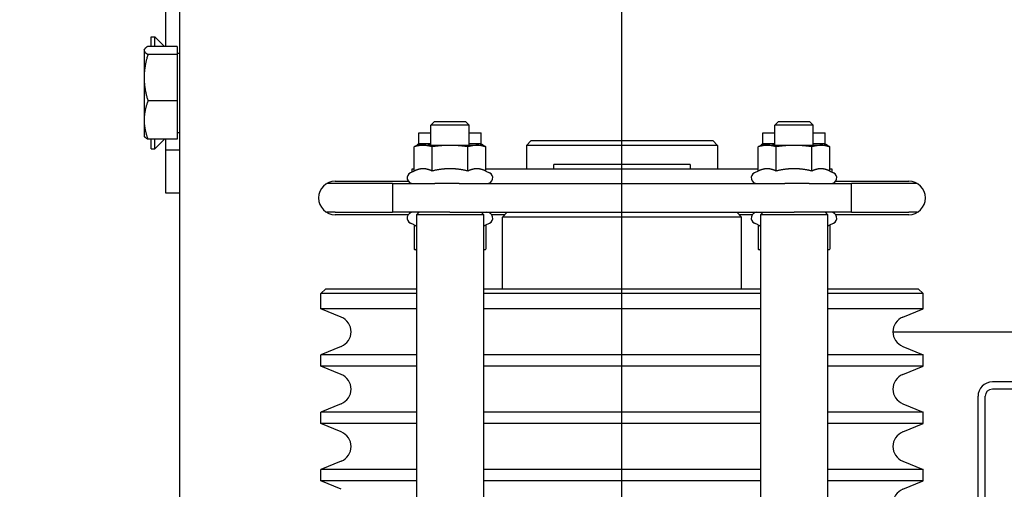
# Model space of a CAD drawing. Header units: millimetres. Extents: x 49320 to 60117, y -4209 to 20568.
# Tile 106 of 252: x 52256 to 52276, y 1728 to 1738. Entities that reach past the tile are written whole.
import ezdxf

# ---------------------------------------------------------------- set-up
doc = ezdxf.new("R2010")
doc.units = ezdxf.units.MM
doc.linetypes.add('ACAD_ISO10W100', pattern=[18.5, 12, -3, 0.5, -3])
doc.layers.add('_HD-KRESKOWANIE_PEŁNE', color=7, linetype='Continuous', lineweight=0, true_color=0xbfbfbf)
doc.layers.add('_mt_hatch żelbet', color=8, linetype='Continuous', lineweight=9)
for name, color, linetype in [('_mt_widok', 253, 'Continuous'), ('ARCATA', 4, 'Continuous'), ('ASSI', 3, 'ACAD_ISO10W100')]:
    doc.layers.add(name, color=color, linetype=linetype)

# ---------------------------------------------------------------- blocks, each defined once
blk = doc.blocks.new('WINDA 1 DZ')
at = {"layer": 'ARCATA', "color": 5, "true_color": 0x1414ff}
for p, q in [((22.625, 115.6), (22.625, 164.1)), ((22.325, 130.986), (22.325, 130.072)), ((22.025, 130.274), (22.101, 130.274)), ((22.025, 130.072), (22.025, 130.274)), ((22.101, 130.072), (22.101, 130.274)), ((22.303, 130.072), (22.101, 130.274)), ((22.565, 130.072), (21.955, 130.072)), ((22.565, 130.072), (22.565, 129.904)), ((21.875, 130), (21.882, 130.012)), ((21.875, 130), (21.875, 129.988)), ((21.875, 129.988), (21.875, 129.418)), ((22.565, 129.904), (21.955, 129.904)), ((22.565, 129.932), (22.625, 129.932)), ((22.565, 129.904), (22.565, 128.932)), ((21.875, 129.418), (21.875, 128.53)), ((22.565, 128.932), (21.955, 128.932)), ((22.565, 128.932), (22.565, 128.128)), ((21.875, 128.53), (21.875, 128.2)), ((27.952, 128.5), (27.875, 128.423)), ((28.675, 128.423), (27.875, 128.423)), ((27.875, 128), (27.875, 128.423)), ((27.952, 128.5), (28.598, 128.5)), ((28.598, 128.5), (28.675, 128.423)), ((28.675, 128), (28.675, 128.423)), ((35.152, 128.5), (35.075, 128.423)), ((35.875, 128.423), (35.075, 128.423)), ((35.075, 128), (35.075, 128.423)), ((35.152, 128.5), (35.798, 128.5)), ((35.798, 128.5), (35.875, 128.423)), ((35.875, 128), (35.875, 128.423)), ((21.875, 128.2), (21.882, 128.188)), ((22.565, 128.269), (22.625, 128.269)), ((27.625, 128.03), (27.625, 128.26)), ((27.625, 128.26), (27.875, 128.26)), ((28.675, 128.26), (28.925, 128.26)), ((28.925, 128.03), (28.925, 128.26)), ((34.825, 128.03), (34.825, 128.26)), ((34.825, 128.26), (35.075, 128.26)), ((35.875, 128.26), (36.125, 128.26)), ((36.125, 128.03), (36.125, 128.26)), ((22.565, 128.128), (21.955, 128.128)), ((22.025, 127.926), (22.025, 128.128)), ((22.101, 127.926), (22.101, 128.128)), ((22.303, 128.128), (22.101, 127.926)), ((22.325, 128.128), (22.325, 127.899)), ((27.625, 128), (27.524, 127.973)), ((27.524, 127.464), (27.524, 127.973)), ((27.625, 128.03), (27.593, 128.011)), ((27.794, 128.03), (27.625, 128.03)), ((27.712, 128), (27.625, 128)), ((28.275, 128), (27.712, 128)), ((27.875, 128.03), (27.794, 128.03)), ((27.9, 127.464), (27.9, 127.973)), ((28.838, 128), (28.275, 128)), ((28.65, 127.464), (28.65, 127.973)), ((28.894, 128.03), (28.675, 128.03)), ((28.925, 128), (28.838, 128)), ((28.925, 128.03), (28.894, 128.03)), ((28.925, 128.03), (28.957, 128.011)), ((28.925, 128), (29.026, 127.973)), ((29.026, 127.464), (29.026, 127.973)), ((29.975, 128.1), (29.875, 128)), ((29.875, 128), (29.875, 127.5)), ((33.875, 128), (29.875, 128)), ((29.975, 128.1), (33.775, 128.1)), ((33.775, 128.1), (33.875, 128)), ((33.875, 128), (33.875, 127.5)), ((34.825, 128), (34.724, 127.973)), ((34.724, 127.464), (34.724, 127.973)), ((34.825, 128.03), (34.793, 128.011)), ((34.994, 128.03), (34.825, 128.03)), ((34.912, 128), (34.825, 128)), ((35.475, 128), (34.912, 128)), ((35.075, 128.03), (34.994, 128.03)), ((35.1, 127.464), (35.1, 127.973)), ((36.038, 128), (35.475, 128)), ((35.85, 127.464), (35.85, 127.973)), ((36.094, 128.03), (35.875, 128.03)), ((36.125, 128), (36.038, 128)), ((36.125, 128.03), (36.094, 128.03)), ((36.125, 128.03), (36.157, 128.011)), ((36.125, 128), (36.226, 127.973)), ((36.226, 127.464), (36.226, 127.973)), ((22.025, 127.926), (22.101, 127.926)), ((22.325, 127.899), (22.325, 127.007)), ((22.625, 127.899), (22.325, 127.899)), ((30.447, 127.5), (30.447, 127.6)), ((33.303, 127.6), (30.447, 127.6)), ((33.303, 127.6), (33.303, 127.5)), ((27.524, 127.464), (27.449, 127.429)), ((27.475, 127.5), (27.475, 127.441)), ((27.524, 127.5), (27.475, 127.5)), ((34.724, 127.5), (29.026, 127.5)), ((29.026, 127.464), (29.101, 127.429)), ((34.724, 127.464), (34.649, 127.429)), ((36.275, 127.5), (36.226, 127.5)), ((36.226, 127.464), (36.301, 127.429)), ((36.275, 127.441), (36.275, 127.5)), ((25.875, 127.2), (25.695, 127.2)), ((25.875, 127.25), (27.403, 127.25)), ((27.075, 127.2), (25.875, 127.2)), ((27.075, 127.2), (27.959, 127.2)), ((27.075, 127.2), (27.075, 126.6)), ((27.475, 127.203), (27.475, 127.2)), ((28.47, 127.2), (27.959, 127.2)), ((28.47, 127.2), (35.28, 127.2)), ((35.791, 127.2), (35.28, 127.2)), ((35.791, 127.2), (36.675, 127.2)), ((36.275, 127.2), (36.275, 127.203)), ((36.347, 127.25), (37.875, 127.25)), ((36.675, 126.6), (36.675, 127.2)), ((37.875, 127.2), (36.675, 127.2)), ((38.055, 127.2), (37.875, 127.2)), ((22.325, 127.007), (22.625, 127.007)), ((25.875, 126.6), (25.695, 126.6)), ((25.875, 126.6), (27.075, 126.6)), ((27.403, 126.55), (25.875, 126.55)), ((28.275, 126.6), (27.075, 126.6)), ((27.625, 126.6), (27.575, 126.55)), ((27.575, 126.55), (27.575, 115.65)), ((28.975, 126.55), (27.575, 126.55)), ((28.275, 126.6), (35.475, 126.6)), ((28.925, 126.6), (28.975, 126.55)), ((28.975, 126.55), (28.975, 115.65)), ((29.425, 126.55), (29.147, 126.55)), ((29.475, 126.6), (29.375, 126.5)), ((34.275, 126.6), (34.375, 126.5)), ((34.603, 126.55), (34.325, 126.55)), ((34.825, 126.6), (34.775, 126.55)), ((36.175, 126.55), (34.775, 126.55)), ((34.775, 126.55), (34.775, 115.65)), ((36.675, 126.6), (35.475, 126.6)), ((36.125, 126.6), (36.175, 126.55)), ((36.175, 126.55), (36.175, 115.65)), ((37.875, 126.55), (36.347, 126.55)), ((36.675, 126.6), (37.875, 126.6)), ((38.055, 126.6), (37.875, 126.6)), ((27.524, 126.336), (27.449, 126.371)), ((27.524, 126.336), (27.524, 125.827)), ((29.026, 126.336), (29.101, 126.371)), ((29.026, 126.336), (29.026, 125.827)), ((29.375, 125), (29.375, 126.5)), ((34.375, 126.5), (29.375, 126.5)), ((34.375, 125), (34.375, 126.5)), ((34.724, 126.336), (34.649, 126.371)), ((34.724, 126.336), (34.724, 125.827)), ((36.226, 126.336), (36.301, 126.371)), ((36.226, 126.336), (36.226, 125.827)), ((27.575, 125.813), (27.524, 125.827)), ((28.975, 125.813), (29.026, 125.827)), ((34.775, 125.813), (34.724, 125.827)), ((36.175, 125.813), (36.226, 125.827)), ((25.675, 125), (25.575, 124.9)), ((27.575, 124.9), (25.575, 124.9)), ((25.575, 124.581), (25.575, 124.9)), ((25.675, 125), (27.575, 125)), ((28.975, 125), (34.775, 125)), ((34.775, 124.9), (28.975, 124.9)), ((36.175, 125), (38.075, 125)), ((38.175, 124.9), (36.175, 124.9)), ((38.075, 125), (38.175, 124.9)), ((38.175, 124.581), (38.175, 124.9)), ((27.575, 124.581), (25.575, 124.581)), ((26.001, 124.405), (25.575, 124.581)), ((34.775, 124.581), (28.975, 124.581)), ((38.175, 124.581), (36.175, 124.581)), ((37.749, 124.405), (38.175, 124.581)), ((37.545, 124.1), (40.525, 124.1)), ((26.001, 123.795), (25.575, 123.619)), ((37.749, 123.795), (38.175, 123.619)), ((27.575, 123.619), (25.575, 123.619)), ((25.575, 123.381), (25.575, 123.619)), ((34.775, 123.619), (28.975, 123.619)), ((38.175, 123.619), (36.175, 123.619)), ((38.175, 123.381), (38.175, 123.619)), ((27.575, 123.381), (25.575, 123.381)), ((26.001, 123.205), (25.575, 123.381)), ((34.775, 123.381), (28.975, 123.381)), ((38.175, 123.381), (36.175, 123.381)), ((37.749, 123.205), (38.175, 123.381)), ((43.025, 123.05), (39.625, 123.05)), ((43.025, 122.9), (39.625, 122.9)), ((39.325, 110.474), (39.325, 122.75)), ((39.475, 110.474), (39.475, 122.75)), ((26.001, 122.595), (25.575, 122.419)), ((25.575, 122.181), (25.575, 122.419)), ((27.575, 122.419), (25.575, 122.419)), ((34.775, 122.419), (28.975, 122.419)), ((38.175, 122.419), (36.175, 122.419)), ((37.749, 122.595), (38.175, 122.419)), ((38.175, 122.181), (38.175, 122.419)), ((27.575, 122.181), (25.575, 122.181)), ((26.001, 122.005), (25.575, 122.181)), ((34.775, 122.181), (28.975, 122.181)), ((38.175, 122.181), (36.175, 122.181)), ((37.749, 122.005), (38.175, 122.181)), ((26.001, 121.395), (25.575, 121.219)), ((37.749, 121.395), (38.175, 121.219)), ((27.575, 121.219), (25.575, 121.219)), ((25.575, 120.981), (25.575, 121.219)), ((34.775, 121.219), (28.975, 121.219)), ((38.175, 121.219), (36.175, 121.219)), ((38.175, 120.981), (38.175, 121.219)), ((27.575, 120.981), (25.575, 120.981)), ((26.001, 120.805), (25.575, 120.981)), ((34.775, 120.981), (28.975, 120.981)), ((38.175, 120.981), (36.175, 120.981)), ((37.749, 120.805), (38.175, 120.981))]:
    blk.add_line(p, q, dxfattribs=at)
for centre, radius, start, end in [((27.5, 127.32), 0.12, 115, 270), ((29.05, 127.32), 0.12, 270, 65), ((34.7, 127.32), 0.12, 115, 270), ((36.25, 127.32), 0.12, 270, 65), ((25.875, 126.9), 0.35, 90, 270), ((37.875, 126.9), 0.35, 270, 90), ((27.5, 126.48), 0.12, 90, 245), ((29.05, 126.48), 0.12, 295, 90), ((34.7, 126.48), 0.12, 90, 245), ((36.25, 126.48), 0.12, 295, 90), ((25.875, 124.1), 0.33, 292.5, 67.5), ((37.875, 124.1), 0.33, 112.5, 247.5), ((25.875, 122.9), 0.33, 292.5, 67.5), ((37.875, 122.9), 0.33, 112.5, 247.5), ((39.625, 122.75), 0.3, 90, 180), ((39.625, 122.75), 0.15, 90, 180), ((25.875, 121.7), 0.33, 292.5, 67.5), ((37.875, 121.7), 0.33, 112.5, 247.5), ((37.875, 120.5), 0.33, 112.5, 247.5)]:
    blk.add_arc(centre, radius, start, end, dxfattribs=at)
for points, weights in [([(21.955, 130.072), (21.875, 130.027), (21.875, 129.988)], [1, 1.0379548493, 1]), ([(21.875, 129.988), (21.875, 129.949), (21.955, 129.904)], [1, 1.0379548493, 1]), ([(21.955, 129.904), (21.875, 129.644), (21.875, 129.418)], [1, 1.0379548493, 1]), ([(21.875, 129.418), (21.875, 129.193), (21.955, 128.932)], [1, 1.0379548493, 1]), ([(21.955, 128.932), (21.875, 128.717), (21.875, 128.53)], [1, 1.0379548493, 1]), ([(21.875, 128.53), (21.875, 128.343), (21.955, 128.128)], [1, 1.0379548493, 1]), ([(21.955, 128.128), (21.898, 128.16), (21.882, 128.188)], [1, 1.02672726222, 1.01581261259]), ([(27.712, 128), (27.625, 128), (27.524, 127.973)], [1, 1.0379548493, 1]), ([(27.55, 127.98), (27.572, 128), (27.593, 128.011)], [1.00489870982, 1.01656823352, 1.01856515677]), ([(27.794, 128.03), (27.694, 128.03), (27.584, 127.989)], [1, 1.03202748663, 1.01000338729]), ([(27.9, 127.973), (27.799, 128), (27.712, 128)], [1, 1.0379548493, 1]), ([(27.875, 128.024), (27.834, 128.03), (27.794, 128.03)], [1.0169156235, 1.01272221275, 1]), ([(28.275, 128), (28.101, 128), (27.9, 127.973)], [1, 1.0379548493, 1]), ([(28.65, 127.973), (28.449, 128), (28.275, 128)], [1, 1.0379548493, 1]), ([(28.838, 128), (28.751, 128), (28.65, 127.973)], [1, 1.0379548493, 1]), ([(28.894, 128.03), (28.855, 128.03), (28.813, 128)], [1, 1.0274943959, 1.01515505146]), ([(29.026, 127.973), (28.925, 128), (28.838, 128)], [1, 1.0379548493, 1]), ([(29, 127.98), (28.944, 128.03), (28.894, 128.03)], [1.00489870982, 1.03532299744, 1]), ([(34.912, 128), (34.825, 128), (34.724, 127.973)], [1, 1.0379548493, 1]), ([(34.75, 127.98), (34.772, 128), (34.793, 128.011)], [1.00489870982, 1.01656823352, 1.01856515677]), ([(34.994, 128.03), (34.894, 128.03), (34.784, 127.989)], [1, 1.03202748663, 1.01000338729]), ([(35.1, 127.973), (34.999, 128), (34.912, 128)], [1, 1.0379548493, 1]), ([(35.075, 128.024), (35.034, 128.03), (34.994, 128.03)], [1.0169156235, 1.01272221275, 1]), ([(35.475, 128), (35.301, 128), (35.1, 127.973)], [1, 1.0379548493, 1]), ([(35.85, 127.973), (35.649, 128), (35.475, 128)], [1, 1.0379548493, 1]), ([(36.038, 128), (35.951, 128), (35.85, 127.973)], [1, 1.0379548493, 1]), ([(36.094, 128.03), (36.055, 128.03), (36.013, 128)], [1, 1.0274943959, 1.01515505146]), ([(36.226, 127.973), (36.125, 128), (36.038, 128)], [1, 1.0379548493, 1]), ([(36.2, 127.98), (36.144, 128.03), (36.094, 128.03)], [1.00489870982, 1.03532299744, 1]), ([(27.712, 127.511), (27.625, 127.511), (27.524, 127.464)], [1, 1.05008356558, 1.02350695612]), ([(27.9, 127.464), (27.799, 127.511), (27.712, 127.511)], [1.02350695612, 1.05008356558, 1]), ([(28.275, 127.511), (28.101, 127.511), (27.9, 127.464)], [1, 1.05008356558, 1.02350695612]), ([(28.65, 127.464), (28.449, 127.511), (28.275, 127.511)], [1.02350695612, 1.05008356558, 1]), ([(28.838, 127.511), (28.751, 127.511), (28.65, 127.464)], [1, 1.05008356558, 1.02350695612]), ([(29.026, 127.464), (28.925, 127.511), (28.838, 127.511)], [1.02350695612, 1.05008356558, 1]), ([(34.912, 127.511), (34.825, 127.511), (34.724, 127.464)], [1, 1.05008356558, 1.02350695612]), ([(35.1, 127.464), (34.999, 127.511), (34.912, 127.511)], [1.02350695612, 1.05008356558, 1]), ([(35.475, 127.511), (35.301, 127.511), (35.1, 127.464)], [1, 1.05008356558, 1.02350695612]), ([(35.85, 127.464), (35.649, 127.511), (35.475, 127.511)], [1.02350695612, 1.05008356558, 1]), ([(36.038, 127.511), (35.951, 127.511), (35.85, 127.464)], [1, 1.05008356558, 1.02350695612]), ([(36.226, 127.464), (36.125, 127.511), (36.038, 127.511)], [1.02350695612, 1.05008356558, 1]), ([(27.524, 126.336), (27.551, 126.324), (27.575, 126.315)], [1.02350695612, 1.03026474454, 1.032065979]), ([(28.975, 126.315), (28.999, 126.324), (29.026, 126.336)], [1.032065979, 1.03026474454, 1.02350695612]), ([(34.724, 126.336), (34.751, 126.324), (34.775, 126.315)], [1.02350695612, 1.03026474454, 1.032065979]), ([(36.175, 126.315), (36.199, 126.324), (36.226, 126.336)], [1.032065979, 1.03026474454, 1.02350695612]), ([(27.524, 125.827), (27.551, 125.82), (27.575, 125.815)], [1, 1.00956762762, 1.01431165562]), ([(28.975, 125.815), (28.999, 125.82), (29.026, 125.827)], [1.01431165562, 1.00956762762, 1]), ([(34.724, 125.827), (34.751, 125.82), (34.775, 125.815)], [1, 1.00956762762, 1.01431165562]), ([(36.175, 125.815), (36.199, 125.82), (36.226, 125.827)], [1.01431165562, 1.00956762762, 1])]:
    blk.add_rational_spline(points, weights, degree=2, dxfattribs=at)
at = {"layer": 'ASSI', "color": 5, "ltscale": 5, "true_color": 0x1414ff}
blk.add_line((31.875, 104.327), (31.875, 179.282), dxfattribs=at)

msp = doc.modelspace()

# ---------------------------------------------------------------- hatches: boundary and pattern name
at = {"layer": '_HD-KRESKOWANIE_PEŁNE', "ltscale": 3, "transparency": 33554687}
h = msp.add_hatch(color=256, dxfattribs=at)
h.dxf.hatch_style = 1
edge = h.paths.add_edge_path()
edge.add_line((52199.576, 1778.535), (52199.576, 1766.535))
edge.add_line((52199.576, 1766.535), (52199.576, 1582.535))
edge.add_line((52199.576, 1582.535), (52199.576, 1570.535))
edge.add_line((52199.576, 1570.535), (52199.576, 1535.774))
edge.add_line((52199.576, 1535.774), (52199.576, 1373.933))
edge.add_line((52199.576, 1373.933), (52240.576, 1373.933))
edge.add_line((52240.576, 1373.933), (52271.076, 1373.933))
edge.add_line((52271.076, 1373.933), (52271.076, 1337.933))
edge.add_line((52271.076, 1337.933), (52250.076, 1337.933))
edge.add_line((52250.076, 1337.933), (52235.076, 1337.933))
edge.add_line((52235.076, 1337.933), (52207.576, 1337.933))
edge.add_line((52207.576, 1337.933), (52207.576, 1330.933))
edge.add_line((52207.576, 1330.933), (52159.576, 1330.933))
edge.add_line((52159.576, 1330.933), (52159.576, 1337.933))
edge.add_line((52159.576, 1337.933), (52127.576, 1337.933))
edge.add_line((52127.576, 1337.933), (52127.576, 1343.933))
edge.add_line((52127.576, 1343.933), (52127.576, 1349.933))
edge.add_line((52127.576, 1349.933), (52127.576, 1365.933))
edge.add_line((52127.576, 1365.933), (52127.576, 1381.933))
edge.add_line((52127.576, 1381.933), (52157.576, 1381.933))
edge.add_line((52157.576, 1381.933), (52157.576, 1467.933))
edge.add_line((52157.576, 1467.933), (52157.576, 1479.933))
edge.add_line((52157.576, 1479.933), (52157.576, 1535.774))
edge.add_line((52157.576, 1535.774), (52157.576, 1556.933))
edge.add_line((52157.576, 1556.933), (52157.445, 1556.933))
edge.add_line((52157.445, 1556.933), (52157.445, 1568.933))
edge.add_line((52157.445, 1568.933), (52157.576, 1575.05))
edge.add_line((52157.576, 1575.05), (52157.576, 1611.933))
edge.add_line((52157.576, 1611.933), (52157.576, 1618.05))
edge.add_line((52157.576, 1618.05), (52157.576, 1654.933))
edge.add_line((52157.576, 1654.933), (52157.576, 1666.933))
edge.add_line((52157.576, 1666.933), (52157.576, 1699.182))
edge.add_line((52157.576, 1699.182), (52157.576, 1766.535))
edge.add_line((52157.576, 1766.535), (52157.576, 1766.933))
edge.add_line((52157.576, 1766.933), (52157.576, 1778.535))
edge.add_line((52157.576, 1863.933), (52199.576, 1863.933))
h.paths.add_polyline_path([(52096.576, 2016.933), (52099.576, 2016.933), (52099.576, 2004.933), (52099.576, 1989.933), (52102.576, 1989.933), (52157.576, 1989.933), (52157.576, 1964.933), (52199.576, 1964.933), (52199.576, 1989.933), (52252.576, 1989.933), (52255.576, 1989.933), (52255.576, 2004.933), (52255.576, 2016.933), (52258.576, 2016.933), (52258.576, 2044.933), (52255.576, 2044.933), (52252.576, 2044.933), (52102.576, 2044.933), (52099.576, 2044.933), (52096.576, 2044.933)])
at = {"layer": '_mt_hatch żelbet', "ltscale": 2, "transparency": 33554687}
h = msp.add_hatch(dxfattribs=at)
h.set_pattern_fill('ANSI36', color=8)
h.set_pattern_definition([(45, (55916.924, 5082.696), (1.683798, 6.173926), [7.9375, -1.5875, 0, -1.5875])])
edge = h.paths.add_edge_path()
edge.add_line((52283.322, 1621.933), (52251.576, 1621.933))
edge.add_line((52251.576, 1621.933), (52251.576, 1704.333))
edge.add_line((52251.576, 1704.333), (52249.726, 1704.333))
edge.add_line((52249.726, 1704.333), (52249.676, 1704.383))
edge.add_arc((52249.626, 1704.383), 0.05, 0, 90)
edge.add_line((52249.626, 1704.433), (52247.126, 1704.433))
edge.add_line((52247.126, 1704.433), (52247.126, 1704.358))
edge.add_line((52247.126, 1704.358), (52247.101, 1704.333))
edge.add_line((52247.101, 1704.333), (52246.901, 1704.333))
edge.add_line((52246.901, 1704.333), (52246.876, 1704.358))
edge.add_line((52246.876, 1704.358), (52246.876, 1704.433))
edge.add_line((52246.876, 1704.433), (52246.826, 1704.433))
edge.add_line((52246.826, 1704.433), (52246.826, 1705.433))
edge.add_line((52246.826, 1705.433), (52246.876, 1705.433))
edge.add_line((52246.876, 1705.433), (52246.876, 1705.508))
edge.add_line((52246.876, 1705.508), (52246.901, 1705.533))
edge.add_line((52246.901, 1705.533), (52247.101, 1705.533))
edge.add_line((52247.101, 1705.533), (52247.126, 1705.508))
edge.add_line((52247.126, 1705.508), (52247.126, 1705.433))
edge.add_line((52247.126, 1705.433), (52249.626, 1705.433))
edge.add_arc((52249.626, 1705.483), 0.05, 270, 360)
edge.add_line((52249.676, 1705.483), (52249.726, 1705.533))
edge.add_line((52249.726, 1705.533), (52251.576, 1705.533))
edge.add_line((52251.576, 1705.533), (52251.576, 1712.333))
edge.add_line((52251.576, 1712.333), (52249.726, 1712.333))
edge.add_line((52249.726, 1712.333), (52249.676, 1712.383))
edge.add_arc((52249.626, 1712.383), 0.05, 0, 90)
edge.add_line((52249.626, 1712.433), (52247.126, 1712.433))
edge.add_line((52247.126, 1712.433), (52247.126, 1712.358))
edge.add_line((52247.126, 1712.358), (52247.101, 1712.333))
edge.add_line((52247.101, 1712.333), (52246.901, 1712.333))
edge.add_line((52246.901, 1712.333), (52246.876, 1712.358))
edge.add_line((52246.876, 1712.358), (52246.876, 1712.433))
edge.add_line((52246.876, 1712.433), (52246.826, 1712.433))
edge.add_line((52246.826, 1712.433), (52246.826, 1712.308))
edge.add_arc((52246.801, 1712.308), 0.025, 270, 360, ccw=False)
edge.add_line((52246.801, 1712.283), (52245.451, 1712.283))
edge.add_arc((52245.451, 1712.308), 0.025, 180, 270, ccw=False)
edge.add_line((52245.426, 1712.33), (52245.426, 1712.429))
edge.add_line((52245.426, 1712.429), (52244.192, 1712.333))
edge.add_arc((52244.176, 1712.532), 0.2, 180, 274.4517, ccw=False)
edge.add_line((52243.976, 1712.532), (52243.976, 1713.334))
edge.add_arc((52244.176, 1713.334), 0.2, 85.5483, 180, ccw=False)
edge.add_line((52244.192, 1713.533), (52245.426, 1713.437))
edge.add_line((52245.426, 1713.437), (52245.426, 1713.557))
edge.add_arc((52245.451, 1713.558), 0.025, 90, 180, ccw=False)
edge.add_line((52245.451, 1713.583), (52246.801, 1713.583))
edge.add_arc((52246.801, 1713.558), 0.025, 0, 90, ccw=False)
edge.add_line((52246.826, 1713.558), (52246.826, 1713.433))
edge.add_line((52246.826, 1713.433), (52246.876, 1713.433))
edge.add_line((52246.876, 1713.433), (52246.876, 1713.508))
edge.add_line((52246.876, 1713.508), (52246.901, 1713.533))
edge.add_line((52246.901, 1713.533), (52247.101, 1713.533))
edge.add_line((52247.101, 1713.533), (52247.126, 1713.508))
edge.add_line((52247.126, 1713.508), (52247.126, 1713.433))
edge.add_line((52247.126, 1713.433), (52249.626, 1713.433))
edge.add_arc((52249.626, 1713.483), 0.05, 270, 360)
edge.add_line((52249.676, 1713.483), (52249.726, 1713.533))
edge.add_line((52249.726, 1713.533), (52251.576, 1713.533))
edge.add_line((52251.576, 1713.533), (52251.576, 1778.683))
edge.add_line((52251.576, 1778.683), (52249.726, 1778.683))
edge.add_line((52249.726, 1778.683), (52249.676, 1778.733))
edge.add_arc((52249.626, 1778.733), 0.05, 0, 90)
edge.add_line((52249.626, 1778.783), (52247.126, 1778.783))
edge.add_line((52247.126, 1778.783), (52247.126, 1778.708))
edge.add_line((52247.126, 1778.708), (52247.101, 1778.683))
edge.add_line((52247.101, 1778.683), (52246.901, 1778.683))
edge.add_line((52246.901, 1778.683), (52246.876, 1778.708))
edge.add_line((52246.876, 1778.708), (52246.876, 1778.783))
edge.add_line((52246.876, 1778.783), (52246.826, 1778.783))
edge.add_line((52246.826, 1778.783), (52246.826, 1778.658))
edge.add_arc((52246.801, 1778.658), 0.025, 270, 360, ccw=False)
edge.add_line((52246.801, 1778.633), (52245.451, 1778.633))
edge.add_arc((52245.451, 1778.658), 0.025, 180, 270, ccw=False)
edge.add_line((52245.426, 1778.658), (52245.426, 1778.779))
edge.add_line((52245.426, 1778.779), (52244.692, 1778.683))
edge.add_arc((52244.676, 1778.882), 0.2, 180, 274.4517, ccw=False)
edge.add_line((52244.476, 1778.882), (52244.476, 1779.684))
edge.add_arc((52244.676, 1779.684), 0.2, 85.5483, 180, ccw=False)
edge.add_line((52244.692, 1779.883), (52245.426, 1779.787))
edge.add_line((52245.426, 1779.787), (52245.426, 1779.908))
edge.add_arc((52245.451, 1779.908), 0.025, 90, 180, ccw=False)
edge.add_line((52245.451, 1779.933), (52246.801, 1779.933))
edge.add_arc((52246.801, 1779.908), 0.025, 0, 90, ccw=False)
edge.add_line((52246.826, 1779.908), (52246.826, 1779.783))
edge.add_line((52246.826, 1779.783), (52246.876, 1779.783))
edge.add_line((52246.876, 1779.783), (52246.876, 1779.858))
edge.add_line((52246.876, 1779.858), (52246.901, 1779.883))
edge.add_line((52246.901, 1779.883), (52247.101, 1779.883))
edge.add_line((52247.101, 1779.883), (52247.126, 1779.858))
edge.add_line((52247.126, 1779.858), (52247.126, 1779.783))
edge.add_line((52247.126, 1779.783), (52249.626, 1779.783))
edge.add_arc((52249.626, 1779.833), 0.05, 270, 360)
edge.add_line((52249.676, 1779.833), (52249.726, 1779.883))
edge.add_line((52249.726, 1779.883), (52251.576, 1779.883))
edge.add_line((52251.576, 1779.883), (52251.576, 1788.783))
edge.add_line((52251.576, 1788.783), (52249.726, 1788.783))
edge.add_line((52249.726, 1788.783), (52249.676, 1788.833))
edge.add_arc((52249.626, 1788.833), 0.05, 0, 90)
edge.add_line((52249.626, 1788.883), (52247.126, 1788.883))
edge.add_line((52247.126, 1788.883), (52247.126, 1788.808))
edge.add_line((52247.126, 1788.808), (52247.101, 1788.783))
edge.add_line((52247.101, 1788.783), (52246.901, 1788.783))
edge.add_line((52246.901, 1788.783), (52246.876, 1788.808))
edge.add_line((52246.876, 1788.808), (52246.876, 1788.883))
edge.add_line((52246.876, 1788.883), (52246.826, 1788.883))
edge.add_line((52246.826, 1788.883), (52246.826, 1788.758))
edge.add_arc((52246.801, 1788.758), 0.025, 270, 360, ccw=False)
edge.add_line((52246.801, 1788.733), (52246.445, 1788.733))
edge.add_spline(control_points=[(52246.436, 1788.744), (52246.436, 1788.744), (52246.436, 1788.744), (52246.436, 1788.744), (52246.435, 1788.745), (52246.432, 1788.746), (52246.429, 1788.746), (52246.422, 1788.748), (52246.418, 1788.749), (52246.407, 1788.75), (52246.401, 1788.751), (52246.389, 1788.752), (52246.382, 1788.752), (52246.376, 1788.752)], knot_values=[0.024008, 0.024008, 0.024008, 0.024008, 0.028269, 0.028269, 0.039404, 0.039404, 0.055597, 0.055597, 0.075883, 0.075883, 0.097542, 0.097542, 0.117485, 0.117485, 0.117485, 0.117485], degree=3, periodic=0)
edge.add_line((52246.376, 1788.752), (52245.576, 1788.752))
edge.add_spline(control_points=[(52245.576, 1788.735), (52245.57, 1788.735), (52245.565, 1788.735), (52245.545, 1788.735), (52245.532, 1788.735), (52245.507, 1788.736), (52245.496, 1788.737), (52245.475, 1788.74), (52245.465, 1788.742), (52245.451, 1788.747), (52245.445, 1788.75), (52245.436, 1788.757), (52245.433, 1788.761), (52245.428, 1788.771), (52245.426, 1788.777), (52245.426, 1788.783)], knot_values=[0, 0, 0, 0, 0.0173, 0.0173, 0.057137, 0.057137, 0.096974, 0.096974, 0.13681, 0.13681, 0.163111, 0.163111, 0.180869, 0.180869, 0.199184, 0.199184, 0.199184, 0.199184], degree=3, periodic=0)
edge.add_line((52245.426, 1788.783), (52245.426, 1788.879))
edge.add_line((52245.426, 1788.879), (52244.692, 1788.783))
edge.add_arc((52244.676, 1788.982), 0.2, 180, 274.4517, ccw=False)
edge.add_line((52244.476, 1788.982), (52244.476, 1789.784))
edge.add_arc((52244.676, 1789.784), 0.2, 85.5483, 180, ccw=False)
edge.add_line((52244.692, 1789.983), (52245.426, 1789.887))
edge.add_line((52245.426, 1789.887), (52245.426, 1790.008))
edge.add_arc((52245.451, 1790.008), 0.025, 90, 180, ccw=False)
edge.add_line((52245.451, 1790.033), (52246.801, 1790.033))
edge.add_arc((52246.801, 1790.008), 0.025, 0, 90, ccw=False)
edge.add_line((52246.826, 1790.008), (52246.826, 1789.883))
edge.add_line((52246.826, 1789.883), (52246.876, 1789.883))
edge.add_line((52246.876, 1789.883), (52246.876, 1789.958))
edge.add_line((52246.876, 1789.958), (52246.901, 1789.983))
edge.add_line((52246.901, 1789.983), (52247.101, 1789.983))
edge.add_line((52247.101, 1789.983), (52247.126, 1789.958))
edge.add_line((52247.126, 1789.958), (52247.126, 1789.883))
edge.add_line((52247.126, 1789.883), (52249.626, 1789.883))
edge.add_arc((52249.626, 1789.933), 0.05, 270, 360)
edge.add_line((52249.676, 1789.933), (52249.726, 1789.983))
edge.add_line((52249.726, 1789.983), (52251.576, 1789.983))
edge.add_line((52251.576, 1789.983), (52251.576, 1815.933))
edge.add_line((52251.576, 1815.933), (52283.322, 1815.933))
edge.add_line((52283.322, 1815.933), (52283.322, 1830.832))
edge.add_line((52283.322, 1830.832), (52236.576, 1830.832))
edge.add_line((52236.576, 1830.832), (52236.576, 1606.933))
edge.add_line((52236.576, 1606.933), (52283.322, 1606.933))
edge.add_line((52283.322, 1606.933), (52283.322, 1621.933))
h.paths.add_polyline_path([(52431.576, 1830.832), (52283.322, 1830.832), (52283.322, 1815.933), (52416.576, 1815.933), (52416.571, 1715.833), (52416.571, 1716.733), (52415.301, 1716.733), (52414.901, 1716.733), (52415.901, 1715.733), (52415.901, 1702.133), (52414.901, 1701.133), (52415.301, 1701.133), (52416.571, 1701.133), (52416.576, 1702.033), (52416.576, 1632.933), (52431.576, 1617.933)])
h.paths.add_polyline_path([(52394.776, 1630.287), (52434.376, 1630.287)])
h.paths.add_polyline_path([(52431.576, 1606.933), (52431.576, 1617.933), (52416.576, 1632.933), (52416.576, 1621.933), (52409.576, 1621.933), (52409.576, 1606.933)])
edge = h.paths.add_edge_path(flags=16)
edge.add_spline(control_points=[(52245.438, 1705.545), (52245.438, 1705.546), (52245.439, 1705.546), (52245.445, 1705.553), (52245.453, 1705.557), (52245.46, 1705.56)], knot_values=[0.127222, 0.127222, 0.127222, 0.127222, 0.129604, 0.129604, 0.161729, 0.161729, 0.161729, 0.161729], degree=3, periodic=0)
edge = h.paths.add_edge_path(flags=16)
edge.add_arc((52244.176, 1704.532), 0.2, 180, 274.4517, ccw=False)
edge.add_line((52243.976, 1704.532), (52243.976, 1705.334))
edge.add_arc((52244.176, 1705.334), 0.2, 85.5483, 180, ccw=False)
edge.add_line((52244.192, 1705.533), (52245.426, 1705.437))
edge.add_line((52245.426, 1705.437), (52245.426, 1704.836))
edge.add_spline(control_points=[(52245.426, 1704.836), (52245.426, 1704.836), (52245.426, 1704.835), (52245.426, 1704.819), (52245.429, 1704.804), (52245.438, 1704.774), (52245.445, 1704.76), (52245.461, 1704.738), (52245.468, 1704.73), (52245.476, 1704.723)], knot_values=[0.091168, 0.091168, 0.091168, 0.091168, 0.092523, 0.092523, 0.132421, 0.132421, 0.171812, 0.171812, 0.199493, 0.199493, 0.199493, 0.199493], degree=3, periodic=0)
edge.add_spline(control_points=[(52245.476, 1704.723), (52245.48, 1704.72), (52245.483, 1704.717), (52245.5, 1704.705), (52245.514, 1704.698), (52245.544, 1704.688), (52245.56, 1704.686), (52245.576, 1704.686)], knot_values=[0, 0, 0, 0, 0.011492, 0.011492, 0.051269, 0.051269, 0.091168, 0.091168, 0.091168, 0.091168], degree=3, periodic=0)
edge.add_line((52245.576, 1704.686), (52246.376, 1704.686))
edge.add_spline(control_points=[(52246.376, 1704.686), (52246.377, 1704.686), (52246.377, 1704.686), (52246.383, 1704.686), (52246.388, 1704.685), (52246.397, 1704.682), (52246.402, 1704.68), (52246.411, 1704.674), (52246.414, 1704.671), (52246.42, 1704.663), (52246.423, 1704.659), (52246.426, 1704.651), (52246.426, 1704.646), (52246.426, 1704.642)], knot_values=[0, 0, 0, 0, 0.001746, 0.001746, 0.02414, 0.02414, 0.046992, 0.046992, 0.070489, 0.070489, 0.093985, 0.093985, 0.117481, 0.117481, 0.117481, 0.117481], degree=3, periodic=0)
edge.add_spline(control_points=[(52246.426, 1704.637), (52246.426, 1704.631), (52246.425, 1704.626), (52246.42, 1704.615), (52246.416, 1704.611), (52246.407, 1704.604), (52246.402, 1704.601), (52246.389, 1704.597), (52246.383, 1704.596), (52246.376, 1704.596)], knot_values=[-0.075489, -0.075489, -0.075489, -0.075489, -0.056592, -0.056592, -0.037695, -0.037695, -0.018848, -0.018848, 0, 0, 0, 0], degree=3, periodic=0)
edge.add_line((52246.376, 1704.596), (52245.576, 1704.596))
edge.add_spline(control_points=[(52245.576, 1704.596), (52245.558, 1704.596), (52245.538, 1704.593), (52245.501, 1704.581), (52245.484, 1704.572), (52245.457, 1704.551), (52245.445, 1704.539), (52245.43, 1704.512), (52245.426, 1704.499), (52245.426, 1704.487)], knot_values=[0.959969, 0.959969, 0.959969, 0.959969, 1.016264, 1.016264, 1.07256, 1.07256, 1.132171, 1.132171, 1.191783, 1.191783, 1.191783, 1.191783], degree=3, periodic=0)
edge.add_line((52245.426, 1704.487), (52245.426, 1704.447))
edge.add_line((52245.426, 1704.429), (52244.192, 1704.333))
h.paths.add_polyline_path([(52424.056, 1703.233, -0.437158), (52424.271, 1703.034), (52424.271, 1702.232, -0.437158), (52424.056, 1702.033), (52422.821, 1702.129), (52422.821, 1702.008, -0.414214), (52422.796, 1701.983), (52421.446, 1701.983, -0.414214), (52421.421, 1702.008), (52421.421, 1702.133), (52421.371, 1702.133), (52421.371, 1702.058), (52421.346, 1702.033), (52421.146, 1702.033), (52421.121, 1702.058), (52421.121, 1702.133), (52418.621, 1702.133, 0.414214), (52418.571, 1702.083), (52418.521, 1702.033), (52418.521, 1703.233), (52418.571, 1703.183, 0.414214), (52418.621, 1703.133), (52421.121, 1703.133), (52421.121, 1703.208), (52421.146, 1703.233), (52421.346, 1703.233), (52421.371, 1703.208), (52421.371, 1703.133), (52421.421, 1703.133), (52421.421, 1703.258, -0.414214), (52421.446, 1703.283), (52422.796, 1703.283, -0.414214), (52422.821, 1703.258), (52422.821, 1703.137)], flags=16)
edge = h.paths.add_edge_path(flags=16)
edge.add_line((52421.571, 1715.879), (52422.671, 1715.879))
edge.add_spline(control_points=[(52422.671, 1715.876), (52422.685, 1715.876), (52422.698, 1715.876), (52422.724, 1715.875), (52422.737, 1715.874), (52422.76, 1715.871), (52422.771, 1715.869), (52422.79, 1715.863), (52422.799, 1715.859), (52422.81, 1715.849), (52422.813, 1715.846), (52422.819, 1715.837), (52422.821, 1715.83), (52422.821, 1715.823), (52422.821, 1715.822), (52422.821, 1715.821)], knot_values=[0, 0, 0, 0, 0.039334, 0.039334, 0.078667, 0.078667, 0.118001, 0.118001, 0.157334, 0.157334, 0.171979, 0.171979, 0.193578, 0.193578, 0.196668, 0.196668, 0.196668, 0.196668], degree=3, periodic=0)
edge.add_line((52422.821, 1715.821), (52422.821, 1715.737))
edge.add_line((52422.821, 1715.737), (52424.056, 1715.833))
edge.add_arc((52424.071, 1715.634), 0.2, 360, 94.4517, ccw=False)
edge.add_line((52424.271, 1715.634), (52424.271, 1714.832))
edge.add_arc((52424.071, 1714.832), 0.2, 265.5483, 360, ccw=False)
edge.add_line((52424.056, 1714.633), (52422.821, 1714.729))
edge.add_line((52422.821, 1714.729), (52422.821, 1714.614))
edge.add_arc((52422.796, 1714.608), 0.025, 270, 360, ccw=False)
edge.add_line((52422.796, 1714.583), (52421.446, 1714.583))
edge.add_arc((52421.446, 1714.608), 0.025, 180, 270, ccw=False)
edge.add_line((52421.421, 1714.608), (52421.421, 1714.733))
edge.add_line((52421.421, 1714.733), (52421.371, 1714.733))
edge.add_line((52421.371, 1714.733), (52421.371, 1714.658))
edge.add_line((52421.371, 1714.658), (52421.346, 1714.633))
edge.add_line((52421.346, 1714.633), (52421.146, 1714.633))
edge.add_line((52421.146, 1714.633), (52421.121, 1714.658))
edge.add_line((52421.121, 1714.658), (52421.121, 1714.733))
edge.add_line((52421.121, 1714.733), (52418.621, 1714.733))
edge.add_arc((52418.621, 1714.683), 0.05, 90, 180)
edge.add_line((52418.571, 1714.683), (52418.521, 1714.633))
edge.add_line((52418.521, 1714.633), (52416.576, 1714.633))
edge.add_line((52416.571, 1714.633), (52416.571, 1715.833))
edge.add_line((52416.576, 1715.833), (52418.521, 1715.833))
edge.add_line((52418.521, 1715.833), (52418.571, 1715.783))
edge.add_arc((52418.621, 1715.783), 0.05, 180, 270)
edge.add_line((52418.621, 1715.733), (52421.121, 1715.733))
edge.add_line((52421.121, 1715.733), (52421.121, 1715.808))
edge.add_line((52421.121, 1715.808), (52421.146, 1715.833))
edge.add_line((52421.146, 1715.833), (52421.346, 1715.833))
edge.add_line((52421.346, 1715.833), (52421.371, 1715.808))
edge.add_line((52421.371, 1715.808), (52421.371, 1715.733))
edge.add_line((52421.371, 1715.733), (52421.421, 1715.733))
edge.add_line((52421.421, 1715.733), (52421.421, 1715.821))
edge.add_spline(control_points=[(52421.421, 1715.828), (52421.421, 1715.829), (52421.421, 1715.83), (52421.422, 1715.838), (52421.425, 1715.844), (52421.431, 1715.853), (52421.434, 1715.856), (52421.445, 1715.865), (52421.454, 1715.868), (52421.473, 1715.873), (52421.483, 1715.875), (52421.506, 1715.877), (52421.519, 1715.878), (52421.544, 1715.879), (52421.558, 1715.879), (52421.571, 1715.879)], knot_values=[0, 0, 0, 0, 0.004418, 0.004418, 0.024591, 0.024591, 0.039334, 0.039334, 0.078667, 0.078667, 0.118001, 0.118001, 0.157334, 0.157334, 0.196668, 0.196668, 0.196668, 0.196668], degree=3, periodic=0)
edge = h.paths.add_edge_path(flags=16)
edge.add_spline(control_points=[(52422.821, 1715.821), (52422.821, 1715.822), (52422.821, 1715.823), (52422.821, 1715.83), (52422.819, 1715.837), (52422.813, 1715.846), (52422.81, 1715.849), (52422.799, 1715.859), (52422.79, 1715.863), (52422.771, 1715.869), (52422.76, 1715.871), (52422.737, 1715.874), (52422.724, 1715.875), (52422.698, 1715.876), (52422.685, 1715.876), (52422.671, 1715.876)], knot_values=[0, 0, 0, 0, 0.00309, 0.00309, 0.024689, 0.024689, 0.039334, 0.039334, 0.078667, 0.078667, 0.118001, 0.118001, 0.157334, 0.157334, 0.196668, 0.196668, 0.196668, 0.196668], degree=3, periodic=0)
edge.add_spline(control_points=[(52422.671, 1715.879), (52422.676, 1715.879), (52422.681, 1715.879), (52422.699, 1715.879), (52422.712, 1715.878), (52422.737, 1715.877), (52422.749, 1715.876), (52422.771, 1715.873), (52422.78, 1715.871), (52422.796, 1715.865), (52422.802, 1715.862), (52422.811, 1715.854), (52422.815, 1715.85), (52422.82, 1715.839), (52422.821, 1715.833), (52422.821, 1715.828)], knot_values=[0, 0, 0, 0, 0.014118, 0.014118, 0.053458, 0.053458, 0.092798, 0.092798, 0.132138, 0.132138, 0.159634, 0.159634, 0.178131, 0.178131, 0.1967, 0.1967, 0.1967, 0.1967], degree=3, periodic=0)
h.paths.add_polyline_path([(52416.576, 1703.233), (52416.571, 1702.033), (52416.571, 1703.233)], is_closed=False, flags=16)
h.paths.add_polyline_path([(52416.576, 1714.633), (52416.571, 1703.233), (52416.571, 1714.633)], is_closed=False, flags=16)
edge = h.paths.add_edge_path(flags=0)
edge.add_spline(control_points=[(52422.671, 1702.518), (52422.69, 1702.518), (52422.71, 1702.515), (52422.747, 1702.5), (52422.764, 1702.488), (52422.791, 1702.462), (52422.803, 1702.445), (52422.818, 1702.409), (52422.821, 1702.389), (52422.821, 1702.372)], knot_values=[0.728155, 0.728155, 0.728155, 0.728155, 0.78445, 0.78445, 0.840746, 0.840746, 0.900357, 0.900357, 0.959969, 0.959969, 0.959969, 0.959969], degree=3, periodic=0)
edge.add_spline(control_points=[(52422.821, 1702.372), (52422.821, 1702.389), (52422.818, 1702.409), (52422.803, 1702.445), (52422.791, 1702.462), (52422.764, 1702.488), (52422.747, 1702.5), (52422.71, 1702.515), (52422.69, 1702.518), (52422.671, 1702.518)], knot_values=[0.728155, 0.728155, 0.728155, 0.728155, 0.787767, 0.787767, 0.847378, 0.847378, 0.903674, 0.903674, 0.959969, 0.959969, 0.959969, 0.959969], degree=3, periodic=0)

# ---------------------------------------------------------------- block references
at = {"layer": '_mt_widok', "ltscale": 3}
msp.add_blockref('WINDA 1 DZ', (52236.576, 1606.933), dxfattribs=at)

doc.saveas('drawing.dxf')
